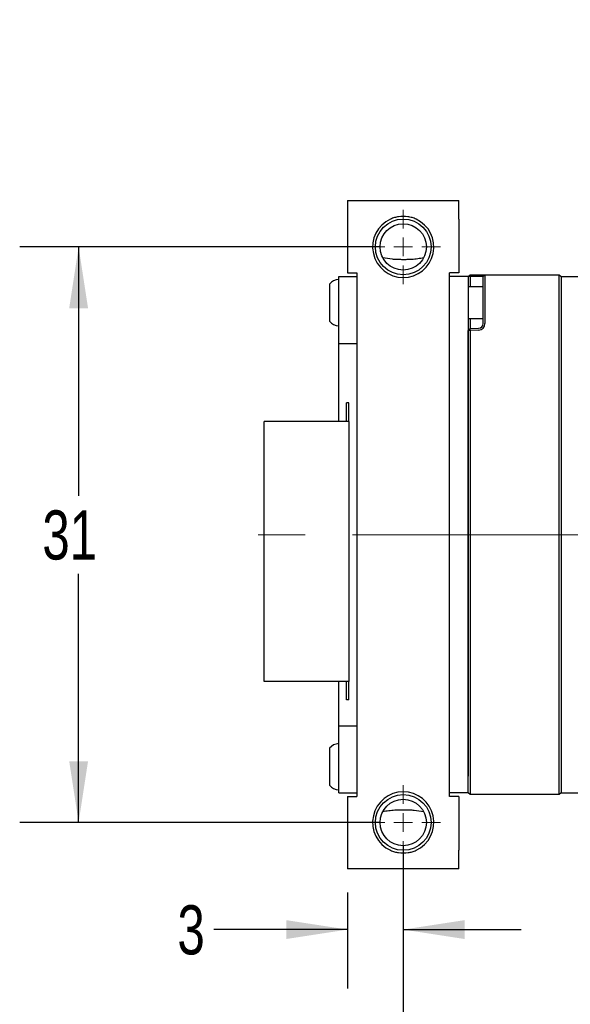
# Paper-space layout 'IX body' of a CAD drawing. Header units: millimetres. Extents: x 5 to 274, y 4 to 211.
# Tile 3 of 21: x 97 to 127, y 36 to 89. Entities that reach past the tile are written whole.
import ezdxf

# ---------------------------------------------------------------- set-up
doc = ezdxf.new("R2010")
doc.units = ezdxf.units.MM
doc.linetypes.add('CENTERX2', pattern=[20.32, 12.7, -2.54, 2.54, -2.54])
doc.layers.add('DIMENSIONS', color=8, linetype='Continuous')
doc.styles.add('SLDTEXTSTYLE0', font='TXT', dxfattribs={"width": 0.75})
doc.styles.add('SLDTEXTSTYLE3', font='TXT', dxfattribs={"width": 0.675})
doc.dimstyles.new('SLDDIMSTYLE1', dxfattribs={"dimtxt": 2.645833, "dimasz": 3.302, "dimexe": 0, "dimexo": 0.0625, "dimgap": 0.661458, "dimtad": 0, "dimtih": 1, "dimtoh": 1, "dimdec": 0, "dimrnd": 1e-09, "dimzin": 12, "dimdsep": 46, "dimtxsty": 'SLDTEXTSTYLE0', "dimsah": 1, "dimcen": 0.09, "dimadec": 0, "dimazin": 3, "dimtfac": 1, "dimtdec": 0, "dimtofl": 0, "dimtmove": 0, "dimatfit": 3, "dimfxl": 1, "dimfrac": 2, "dimtolj": 1, "dimtzin": 12, "dimarcsym": 0})
doc.dimstyles.new('SLDDIMSTYLE11', dxfattribs={"dimtxt": 2.645833, "dimasz": 3.302, "dimexe": 0, "dimexo": 0.0625, "dimgap": 0.661458, "dimtad": 0, "dimtih": 1, "dimtoh": 1, "dimdec": 0, "dimrnd": 1e-09, "dimzin": 12, "dimdsep": 46, "dimtxsty": 'SLDTEXTSTYLE0', "dimsah": 1, "dimcen": 0.09, "dimadec": 0, "dimazin": 3, "dimtol": 1, "dimtp": 0.5, "dimtm": 0.5, "dimtfac": 1, "dimtdec": 1, "dimtmove": 0, "dimatfit": 0, "dimfxl": 1, "dimfrac": 2, "dimtolj": 1, "dimarcsym": 0})
doc.dimstyles.new('SLDDIMSTYLE8', dxfattribs={"dimtxt": 2.645833, "dimasz": 3.302, "dimexe": 0, "dimexo": 0.0625, "dimgap": 0.661458, "dimtad": 0, "dimtih": 1, "dimtoh": 1, "dimdec": 0, "dimrnd": 1e-09, "dimzin": 12, "dimdsep": 46, "dimtxsty": 'SLDTEXTSTYLE0', "dimsah": 1, "dimcen": 0.09, "dimadec": 0, "dimazin": 3, "dimtfac": 1, "dimtdec": 0, "dimtmove": 0, "dimatfit": 0, "dimfxl": 1, "dimfrac": 2, "dimtolj": 1, "dimtzin": 12, "dimarcsym": 0})
doc.dimstyles.new('SLDDIMSTYLE9', dxfattribs={"dimtxt": 2.645833, "dimasz": 3.302, "dimexe": 0, "dimexo": 0.0625, "dimgap": 0.661458, "dimtad": 0, "dimtih": 1, "dimtoh": 1, "dimdec": 6, "dimrnd": 1e-09, "dimzin": 12, "dimdsep": 46, "dimtxsty": 'SLDTEXTSTYLE0', "dimsah": 1, "dimcen": 0, "dimadec": 0, "dimazin": 3, "dimtfac": 1, "dimtofl": 0, "dimtmove": 0, "dimatfit": 3, "dimfxl": 1, "dimfrac": 2, "dimtolj": 1, "dimtzin": 12, "dimarcsym": 0})

# ---------------------------------------------------------------- blocks, each defined once
blk = doc.blocks.new('SW_SYMBOL_HOLE_DEPTH')
at = {"layer": 'DIMENSIONS', "color": 0}
for p, q in [((0, 875), (800, 875)), ((400, 875), (400, 75)), ((100, 555), (400, 75)), ((700, 555), (400, 75))]:
    blk.add_line(p, q, dxfattribs=at)
blk = doc.blocks.new('_D_42')
at = {"layer": 'DIMENSIONS'}
for p, q in [((117.549, 105.606), (110.921, 94.125)), ((110.921, 94.125), (117.271, 94.125))]:
    blk.add_line(p, q, dxfattribs=at)
blk.add_solid([(117.549, 105.606), (115.458, 103), (116.338, 102.492)], dxfattribs=at)
at = {"layer": 'DIMENSIONS', "xscale": 0.0033796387, "yscale": 0.0033796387, "zscale": 0.0033796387}
blk.add_blockref('SW_SYMBOL_HOLE_DEPTH', (136.007, 92.39), dxfattribs=at)
at = {"layer": 'DIMENSIONS', "attachment_point": 1}
for s, insert, char_height, style in [('4X M2 - 6H', (117.271, 95.434), 2.6458, 'SLDTEXTSTYLE3'), ('3', (140.783, 95.434), 2.646, 'SLDTEXTSTYLE0'), ('MIN', (143.713, 95.434), 2.6458, 'SLDTEXTSTYLE0')]:
    blk.add_mtext(s, dxfattribs=dict(at, insert=insert, char_height=char_height, style=style))
blk = doc.blocks.new('_D_49')
at = {"layer": 'DIMENSIONS'}
for p, q in [((116.779, 76.865), (97.385, 76.865)), ((100.56, 76.865), (100.56, 63.467)), ((100.56, 45.865), (100.56, 59.263)), ((116.779, 45.865), (97.385, 45.865))]:
    blk.add_line(p, q, dxfattribs=at)
for points in [[(100.56, 76.865), (100.052, 73.563), (101.068, 73.563)], [(100.56, 45.865), (101.068, 49.167), (100.052, 49.167)]]:
    blk.add_solid(points, dxfattribs=at)
at = {"layer": 'DIMENSIONS', "insert": (98.605, 62.674), "char_height": 2.6458, "attachment_point": 1, "style": 'SLDTEXTSTYLE0'}
blk.add_mtext('31', dxfattribs=at)
blk = doc.blocks.new('_D_51')
at = {"layer": 'DIMENSIONS'}
for p, q in [((118.049, 44.595), (118.049, 36.921)), ((115.049, 42.095), (115.049, 36.921)), ((115.049, 40.096), (107.837, 40.096)), ((118.049, 40.096), (124.399, 40.096))]:
    blk.add_line(p, q, dxfattribs=at)
for points in [[(115.049, 40.096), (111.747, 40.604), (111.747, 39.588)], [(118.049, 40.096), (121.351, 39.588), (121.351, 40.604)]]:
    blk.add_solid(points, dxfattribs=at)
at = {"layer": 'DIMENSIONS', "insert": (105.882, 41.405), "char_height": 2.646, "attachment_point": 1, "style": 'SLDTEXTSTYLE0'}
blk.add_mtext('3', dxfattribs=at)
blk = doc.blocks.new('_D_52')
at = {"layer": 'DIMENSIONS'}
for p, q in [((130.049, 60.095), (130.049, 30.19)), ((118.049, 44.595), (118.049, 30.19)), ((118.049, 33.365), (111.699, 33.365)), ((130.049, 33.365), (136.399, 33.365))]:
    blk.add_line(p, q, dxfattribs=at)
for points in [[(118.049, 33.365), (114.747, 33.873), (114.747, 32.857)], [(130.049, 33.365), (133.351, 32.857), (133.351, 33.873)]]:
    blk.add_solid(points, dxfattribs=at)
at = {"layer": 'DIMENSIONS', "char_height": 2.6458, "attachment_point": 1, "style": 'SLDTEXTSTYLE0'}
for s, insert in [('12', (118.684, 34.674)), ('±0.5', (122.594, 34.674))]:
    blk.add_mtext(s, dxfattribs=dict(at, insert=insert))
blk = doc.blocks.new('SW_CENTERMARKSYMBOL_37')
at = {"color": 0, "linetype": 'Continuous', "lineweight": 18}
for p, q in [((0, 1), (0, 2)), ((-1, 0), (-2, 0)), ((0, 0), (-0.5, 0)), ((0, 0), (0, 0.5)), ((0, 0), (0, -0.5)), ((0, 0), (0.5, 0)), ((1, 0), (2, 0)), ((0, -1), (0, -2))]:
    blk.add_line(p, q, dxfattribs=at)
blk = doc.blocks.new('SW_CENTERMARKSYMBOL_38')
at = {"color": 0, "linetype": 'Continuous', "lineweight": 18}
for p, q in [((0, 1), (0, 2)), ((-1, 0), (-2, 0)), ((0, 0), (-0.5, 0)), ((0, 0), (0, 0.5)), ((0, 0), (0, -0.5)), ((0, 0), (0.5, 0)), ((1, 0), (2, 0)), ((0, -1), (0, -2))]:
    blk.add_line(p, q, dxfattribs=at)

psp = doc.layouts.new('IX body')

# ---------------------------------------------------------------- linework, layer by layer
at = {"color": 7, "linetype": 'Continuous', "lineweight": 25}
for p, q in [((115.0491738, 79.3654231), (121.0491738, 79.3654231)), ((115.0491738, 79.3654231), (115.0491738, 78.3654231)), ((121.0491738, 78.3654231), (121.0491738, 79.3654231)), ((115.0491738, 78.3654231), (115.0491738, 75.4654231)), ((121.0491738, 78.3654231), (121.0491738, 75.4654231)), ((115.0491738, 75.4654231), (115.5491738, 75.4654231)), ((115.5491738, 75.4654231), (115.5491738, 47.2654231)), ((121.0491738, 75.4654231), (120.5491738, 75.4654231)), ((120.5491738, 47.2654231), (120.5491738, 75.4654231)), ((121.5491738, 75.2654231), (121.6491738, 75.3654231)), ((121.6491129, 75.2654231), (121.6491738, 75.3654231)), ((121.6491738, 75.3654231), (122.1113886, 75.3654231)), ((122.1113886, 75.3654231), (122.4491738, 75.3654231)), ((122.4491738, 75.3654231), (122.3491738, 75.2654231)), ((122.4491738, 75.3654231), (122.4491738, 74.3654231)), ((122.4491738, 75.3654231), (126.4491738, 75.3654231)), ((126.4491738, 74.3654231), (126.4491738, 75.3654231)), ((126.4491738, 75.3654231), (126.5491738, 75.2654231)), ((114.0701738, 74.8654231), (114.0701738, 72.8654231)), ((114.5701738, 75.2654231), (115.5491738, 75.2654231)), ((114.5701738, 74.2654231), (114.5701738, 75.2654231)), ((121.5491738, 75.2654231), (120.5491738, 75.2654231)), ((121.6491129, 75.2654231), (121.5491738, 75.2654231)), ((121.5491738, 75.2654231), (121.5491738, 74.3654231)), ((121.6491129, 75.2654231), (121.6491129, 74.7154231)), ((122.1078987, 75.2654231), (121.6491129, 75.2654231)), ((122.3491738, 75.2654231), (122.1078987, 75.2654231)), ((122.3491738, 74.3654231), (122.3491738, 75.2654231)), ((126.5491738, 75.2654231), (126.5491738, 74.3654231)), ((126.5491738, 75.2654231), (127.5491738, 75.2654231)), ((114.5701738, 72.6654231), (114.5701738, 74.2654231)), ((122.3491738, 74.7154231), (121.5491738, 74.7154231)), ((121.5491738, 74.3654231), (121.5491738, 48.3654231)), ((122.3491738, 72.7347819), (122.3491738, 74.3654231)), ((122.4491738, 74.3654231), (122.4491738, 72.7347819)), ((126.4491738, 48.3654231), (126.4491738, 74.3654231)), ((126.5491738, 74.3654231), (126.5491738, 48.3654231)), ((114.5701738, 71.6654231), (114.5701738, 72.6654231)), ((121.5491738, 73.0154231), (122.3491738, 73.0154231)), ((121.6491129, 73.0154231), (121.6491129, 72.468913)), ((121.6491129, 72.468913), (121.5491738, 72.3617415)), ((121.6491738, 72.3688542), (121.5491738, 72.3617415)), ((121.5491738, 48.3654231), (121.5491738, 72.3617415)), ((121.6491129, 72.468913), (122.1078987, 72.4849342)), ((121.6491738, 72.3688542), (121.6491129, 72.468913)), ((122.1113886, 72.3849951), (121.6491738, 72.3688542)), ((121.6491738, 72.3688542), (121.6491738, 48.3654231)), ((114.5701738, 71.6654231), (115.5491738, 71.6654231)), ((114.5701738, 70.6654231), (114.5701738, 71.6654231)), ((114.5701738, 67.4654231), (114.5701738, 70.6654231)), ((115.1211738, 68.4654231), (114.9981738, 68.4654231)), ((114.9981738, 67.4654231), (114.9981738, 68.4654231)), ((115.1211738, 67.4654231), (115.1211738, 68.4654231)), ((111.5596738, 67.4654231), (110.5596738, 67.4654231)), ((110.5596738, 53.4654231), (110.5596738, 67.4654231)), ((115.1211738, 67.4654231), (111.5596738, 67.4654231)), ((115.1211738, 67.4654231), (115.1211738, 53.4654231)), ((111.5596738, 53.4654231), (110.5596738, 53.4654231)), ((115.1211738, 53.4654231), (111.5596738, 53.4654231)), ((114.5701738, 52.0654231), (114.5701738, 53.4654231)), ((114.9981738, 52.4654231), (114.9981738, 53.4654231)), ((115.1211738, 52.4654231), (115.1211738, 53.4654231)), ((114.5701738, 51.0654231), (114.5701738, 52.0654231)), ((115.1211738, 52.4654231), (114.9981738, 52.4654231)), ((114.5701738, 51.0654231), (115.5491738, 51.0654231)), ((114.5701738, 50.0654231), (114.5701738, 51.0654231)), ((114.0701738, 49.8654231), (114.0701738, 47.8654231)), ((114.5701738, 48.4654231), (114.5701738, 50.0654231)), ((114.5701738, 47.4654231), (114.5701738, 48.4654231)), ((121.5491738, 47.4654231), (121.5491738, 48.3654231)), ((121.6491738, 48.3654231), (121.6491738, 47.3654231)), ((126.4491738, 47.3654231), (126.4491738, 48.3654231)), ((126.5491738, 48.3654231), (126.5491738, 47.4654231)), ((114.5701738, 47.4654231), (115.5491738, 47.4654231)), ((115.0491738, 47.2654231), (115.5491738, 47.2654231)), ((115.0491738, 47.2654231), (115.0491738, 44.3654231)), ((121.5491738, 47.4654231), (120.5491738, 47.4654231)), ((121.0491738, 47.2654231), (120.5491738, 47.2654231)), ((121.0491738, 47.2654231), (121.0491738, 44.3654231)), ((121.6491738, 47.3654231), (121.5491738, 47.4654231)), ((126.4491738, 47.3654231), (121.6491738, 47.3654231)), ((126.5491738, 47.4654231), (126.4491738, 47.3654231)), ((126.5491738, 47.4654231), (127.5491738, 47.4654231)), ((115.0491738, 44.3654231), (115.0491738, 43.3654231)), ((121.0491738, 43.3654231), (121.0491738, 44.3654231)), ((121.0491738, 43.3654231), (115.0491738, 43.3654231))]:
    psp.add_line(p, q, dxfattribs=at)
at = {"color": 7, "linetype": 'CENTERX2', "lineweight": 18}
psp.add_line((148.3310226, 61.3654231), (108.6991738, 61.3654231), dxfattribs=at)
at = {"color": 7, "linetype": 'Continuous', "lineweight": 25}
for centre, radius in [((118.0491738, 76.8654231), 1.5), ((118.0491738, 76.8654231), 1.25), ((118.0491738, 45.8654231), 1.5), ((118.0491738, 45.8654231), 1.25)]:
    psp.add_circle(centre, radius, dxfattribs=at)
for centre, radius, start, end in [((118.0491738, 76.8654231), 1.65, 114.61997733, 65.38002267), ((114.6314213, 74.3679281), 0.75, 94.68417983, 138.44592252), ((114.6314213, 73.3629181), 0.75, 221.55407748, 265.31582017), ((122.0991738, 72.7347819), 0.25, 272, 0), ((122.0991738, 72.7347819), 0.35, 272, 0), ((114.6314213, 49.3679281), 0.75, 94.68417983, 138.44592252), ((114.6314213, 48.3629181), 0.75, 221.55407748, 265.31582017), ((118.0491738, 45.8654231), 1.65, 294.61997733, 245.38002267)]:
    psp.add_arc(centre, radius, start, end, dxfattribs=at)
for points, knots in [([(118.7365602, 78.3654231), (118.6664946, 78.3933265), (118.5247414, 78.4497794), (118.2078401, 78.5110211), (117.8839339, 78.5102252), (117.5705388, 78.4485983), (117.4318237, 78.3933284), (117.3617875, 78.3654231)], [0, 0, 0, 0, 0.1599938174, 0.3236914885, 0.6832266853, 0.8400636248, 1, 1, 1, 1]), ([(119.1507051, 76.2745519), (119.0457601, 76.2554298), (118.8359672, 76.2172034), (118.5339372, 76.1909363), (118.2475497, 76.1790131), (117.9800051, 76.1771513), (117.7159044, 76.1835601), (117.3669598, 76.2035933), (117.117023, 76.2458886), (116.9476425, 76.2745519)], [0, 0, 0, 0, 0.1503029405, 0.3004667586, 0.4151542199, 0.529489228, 0.6439083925, 0.7586792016, 1, 1, 1, 1]), ([(116.9476425, 46.4562943), (117.0525875, 46.4754163), (117.2623804, 46.5136427), (117.5644105, 46.5399098), (117.8507979, 46.551833), (118.1183426, 46.5536948), (118.3824433, 46.5472861), (118.7313878, 46.5272528), (118.9813247, 46.4849575), (119.1507051, 46.4562943)], [0, 0, 0, 0, 0.1503029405, 0.3004667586, 0.4151542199, 0.529489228, 0.6439083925, 0.7586792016, 1, 1, 1, 1]), ([(117.3617875, 44.3654231), (117.431853, 44.3375196), (117.5736062, 44.2810667), (117.8905075, 44.2198251), (118.2144137, 44.2206209), (118.5278089, 44.2822479), (118.666524, 44.3375177), (118.7365602, 44.3654231)], [0, 0, 0, 0, 0.15999381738, 0.32369148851, 0.6832266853, 0.84006362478, 1, 1, 1, 1])]:
    psp.add_open_spline(points, degree=3, knots=knots, dxfattribs=at)

# ---------------------------------------------------------------- block references
at = {"color": 7, "linetype": 'Continuous', "lineweight": 0}
for name, p in [('SW_CENTERMARKSYMBOL_38', (118.0491738, 76.8654231)), ('SW_CENTERMARKSYMBOL_37', (118.0491738, 45.8654231))]:
    psp.add_blockref(name, p, dxfattribs=at)

# ---------------------------------------------------------------- dimensions: what is measured, and where the dimension line sits
at = {"layer": 'DIMENSIONS'}
dim = psp.add_diameter_dim_2p(p1=(118.5491738, 107.3378972), p2=(117.5491738, 105.6058464), text='4X M2 - 6H {\\fGDT;x} 3\\P', dimstyle='SLDDIMSTYLE9', override={"dimpost": '<>'}, dxfattribs=at)
dim.commit()
dim.dimension.update_dxf_attribs({"geometry": '_D_42', "text_midpoint": (133.8100583, 94.1249233), "dimtype": 163})
dim = psp.add_linear_dim(base=(100.5596738, 45.8654231), p1=(118.0491738, 76.8654231), p2=(118.0491738, 45.8654231), angle=90, dimstyle='SLDDIMSTYLE1', dxfattribs=at)
dim.commit()
dim.dimension.update_dxf_attribs({"geometry": '_D_49', "text_midpoint": (100.5596738, 61.3654231), "dimtype": 160})
for base, p1, p2, dimstyle, picture, middle in [((130.0491738, 33.3654231), (118.0491738, 45.8654231), (130.0491738, 61.3654231), 'SLDDIMSTYLE11', '_D_52', (124.0491738, 33.3654231)), ((118.0491738, 40.0959568), (115.0491738, 43.3654231), (118.0491738, 45.8654231), 'SLDDIMSTYLE8', '_D_51', (106.8597013, 40.0959568))]:
    dim = psp.add_linear_dim(base=base, p1=p1, p2=p2, dimstyle=dimstyle, dxfattribs=at)
    dim.commit()
    dim.dimension.update_dxf_attribs({"geometry": picture, "text_midpoint": middle, "dimtype": 160})

doc.saveas('drawing.dxf')
